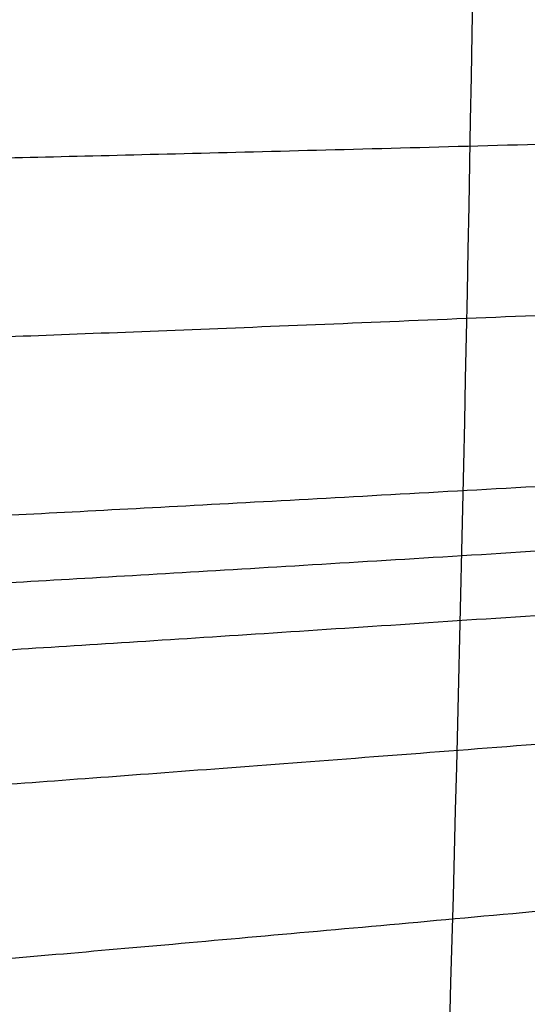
# Model space of a CAD drawing. Header units: millimetres. Extents: x -761 to -147, y -807 to -217.
# Tile 84 of 256: x -681.47 to -676.45, y -685.72 to -675.98. Entities that reach past the tile are written whole.
import ezdxf

# ---------------------------------------------------------------- set-up
doc = ezdxf.new("R2010")
doc.units = ezdxf.units.MM
doc.layers.add('Calque 17', color=7, linetype='Continuous', true_color=0x343231)

msp = doc.modelspace()

# ---------------------------------------------------------------- linework, layer by layer
at = {"layer": 'Calque 17'}
msp.add_open_spline([(-678.8782, -720.6966, -110.2216), (-678.205, -709.5522, -110.1084), (-676.6136, -680.239, -109.8533), (-676.9822, -632.5954, -109.8298), (-676.8099, -577.8553, -109.7892), (-676.9835, -523.115, -109.8307), (-676.6128, -475.4712, -109.855), (-678.2041, -446.157, -110.109), (-678.8775, -435.0118, -110.2216)], degree=3, knots=[-514.645013, -514.645013, -514.645013, -514.645013, -481.785866, -428.385866, -374.985866, -321.585866, -268.185866, -235.324889, -235.324889, -235.324889, -235.324889], dxfattribs=at)
for points, weights in [([(-639.4346, -675.9849, -1.1104), (-687.8433, -677.7753, -2.5886), (-687.8576, -677.3939, -50.0153)], [1, 0.71804172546, 1]), ([(-639.3746, -677.1469, -1.119), (-687.7559, -679.6218, -2.5944), (-687.7749, -679.2528, -50.024)], [1, 0.718020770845, 1]), ([(-639.2983, -678.3084, -1.1272), (-687.6433, -681.4619, -2.5998), (-687.6667, -681.1047, -50.0325)], [1, 0.717999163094, 1]), ([(-639.2654, -678.7467, -1.1303), (-687.5942, -682.156, -2.6018), (-687.6191, -681.8032, -50.0356)], [1, 0.717990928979, 1]), ([(-639.2301, -679.1848, -1.1333), (-687.5417, -682.8459, -2.6037), (-687.5682, -682.4973, -50.0387)], [1, 0.717982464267, 1]), ([(-639.1528, -680.0607, -1.1393), (-687.4262, -684.2236, -2.6074), (-687.4556, -683.8832, -50.0448)], [1, 0.717965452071, 1]), ([(-639.0394, -681.1926, -1.1468), (-687.2553, -686.0067, -2.612), (-687.2884, -685.6768, -50.0525)], [1, 0.717943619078, 1]), ([(-638.9108, -682.3233, -1.154), (-687.0598, -687.7937, -2.6165), (-687.0962, -687.4741, -50.0599)], [1, 0.717922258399, 1]), ([(-638.6043, -684.6036, -1.1681), (-686.5898, -691.4026, -2.625), (-686.6323, -691.103, -50.0742)], [1, 0.717880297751, 1])]:
    msp.add_rational_spline(points, weights, degree=2, dxfattribs=at)

doc.saveas('drawing.dxf')
